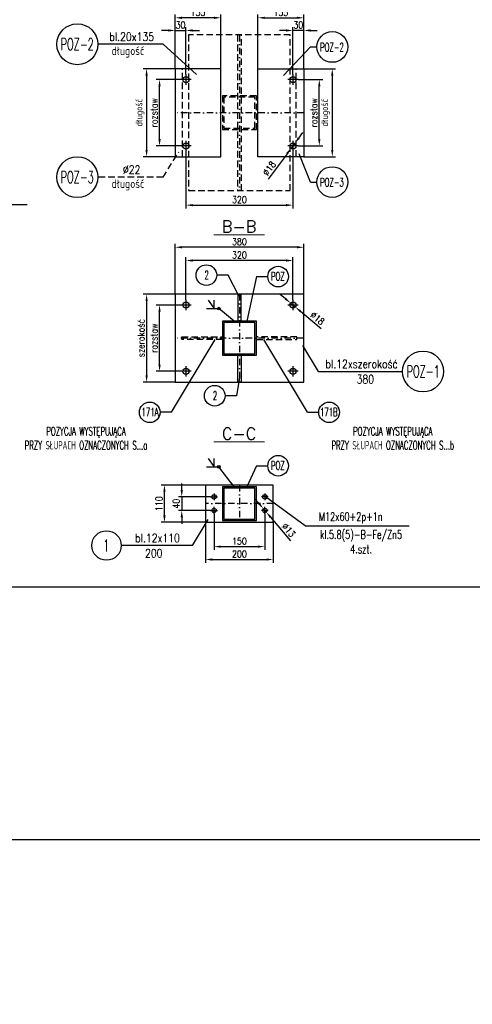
# Model space of a CAD drawing. Header units: millimetres. Extents: x -34919 to 306996, y -293018 to -145733.
# Tile 194 of 256: x 79656 to 80993, y -188508 to -185597. Entities that reach past the tile are written whole.
import ezdxf
from ezdxf.enums import TextEntityAlignment as Align

# ---------------------------------------------------------------- set-up
doc = ezdxf.new("R2010")
doc.units = ezdxf.units.MM
doc.header["$LTSCALE"] = 3
doc.linetypes.add('DASHDOT', pattern=[25.4, 12.7, -6.35, 0, -6.35])
doc.linetypes.add('HIDDEN', pattern=[9.525, 6.35, -3.175])
for name, color, linetype in [('0_18', 4, 'Continuous'), ('K-wypełnienia', 8, 'Continuous'), ('oznaczenia', 4, 'Continuous'), ('Prz', 5, 'Continuous'), ('slupki', 7, 'Continuous'), ('stezenia', 4, 'Continuous'), ('TROJKAT', 21, 'Continuous')]:
    doc.layers.add(name, color=color, linetype=linetype)
doc.layers.add('OPISY', color=2, linetype='Continuous', lineweight=13)
doc.styles.add('NOVE3', font='romans.shx', dxfattribs={"width": 0.7})
doc.styles.add('R20', font='romans.shx', dxfattribs={"width": 0.85})
doc.styles.add('R50', font='romans.shx', dxfattribs={"width": 0.85, "height": 50})
doc.styles.add('ROMANS', font='romans.shx')
doc.styles.add('WYMIAR1', font='ROMANS.shx', dxfattribs={"width": 0.7, "oblique": 15})
doc.dimstyles.new('NORM20', dxfattribs={"dimscale": 20, "dimtxt": 2, "dimasz": 1.5, "dimexe": 1, "dimexo": 1, "dimgap": 1, "dimtad": 1, "dimdec": 0, "dimzin": 0, "dimdsep": 46, "dimtxsty": 'WYMIAR1', "dimcen": 1.5, "dimclrd": 4, "dimclre": 4, "dimclrt": 3, "dimadec": 0, "dimazin": 0, "dimtfac": 1, "dimtdec": 0, "dimtmove": 2, "dimatfit": 3, "dimfxl": 1, "dimtolj": 1, "dimtzin": 0, "dimarcsym": 0})
doc.dimstyles.new('Skala 1_10', dxfattribs={"dimscale": 10, "dimtxt": 2, "dimasz": 2, "dimexe": 1, "dimexo": 0, "dimtad": 1, "dimdec": 0, "dimdsep": 46, "dimtxsty": 'R20', "dimcen": 0, "dimclrd": 4, "dimclre": 4, "dimclrt": 3, "dimadec": 0, "dimazin": 0, "dimtfac": 1, "dimtdec": 0, "dimtix": 1, "dimtmove": 0, "dimatfit": 2, "dimfxl": 1, "dimtolj": 1, "dimtzin": 0, "dimarcsym": 0})

# ---------------------------------------------------------------- blocks, each defined once
blk = doc.blocks.new('*D288')
at = {"color": 4, "lineweight": -2, "transparency": 16777216}
for p, q in [((80134.8, -186987.9), (80134.8, -186967.9)), ((80220, -187007.9), (80124.8, -187007.9)), ((80134.8, -187007.9), (80134.8, -187047.9)), ((80220, -187047.9), (80124.8, -187047.9)), ((80134.8, -187067.9), (80134.8, -187087.9))]:
    blk.add_line(p, q, dxfattribs=at)
at = {"color": 4, "transparency": 16777216}
for points in [[(80131.5, -186987.9), (80138.2, -186987.9), (80134.8, -187007.9)], [(80131.5, -187067.9), (80138.2, -187067.9), (80134.8, -187047.9)]]:
    blk.add_solid(points, dxfattribs=at)
at = {"layer": 'Defpoints', "color": 0, "transparency": 16777216}
for p in [(80220, -187007.9, 0), (80134.8, -187047.9), (80220, -187047.9, 0)]:
    blk.add_point(p, dxfattribs=at)
at = {"color": 3, "transparency": 16777216, "insert": (80118.6, -187027.9), "char_height": 20, "attachment_point": 5, "rotation": 90, "style": 'R20'}
blk.add_mtext('\\A1;40', dxfattribs=at)
blk = doc.blocks.new('*D289')
at = {"color": 4, "lineweight": -2, "transparency": 16777216}
for p, q in [((80205.2, -186972.9), (80073.7, -186972.9)), ((80083.7, -187062.9), (80083.7, -186992.9)), ((80205.2, -187082.9), (80073.7, -187082.9))]:
    blk.add_line(p, q, dxfattribs=at)
at = {"color": 4, "transparency": 16777216}
for points in [[(80080.4, -186992.9), (80087, -186992.9), (80083.7, -186972.9)], [(80080.4, -187062.9), (80087, -187062.9), (80083.7, -187082.9)]]:
    blk.add_solid(points, dxfattribs=at)
at = {"layer": 'Defpoints', "color": 0, "transparency": 16777216}
for p in [(80083.7, -186972.9), (80205.2, -186972.9, 0), (80205.2, -187082.9, 0)]:
    blk.add_point(p, dxfattribs=at)
at = {"color": 3, "transparency": 16777216, "insert": (80067.5, -187027.9), "char_height": 20, "attachment_point": 5, "rotation": 90, "style": 'R20'}
blk.add_mtext('\\A1;110', dxfattribs=at)
blk = doc.blocks.new('*D290')
at = {"color": 4, "lineweight": -2, "transparency": 16777216}
for p, q in [((80205.2, -187082.9), (80205.2, -187203.1)), ((80405.2, -187082.9), (80405.2, -187203.1)), ((80225.2, -187193.1), (80385.2, -187193.1))]:
    blk.add_line(p, q, dxfattribs=at)
at = {"color": 4, "transparency": 16777216}
for points in [[(80225.2, -187189.8), (80225.2, -187196.4), (80205.2, -187193.1)], [(80385.2, -187189.8), (80385.2, -187196.4), (80405.2, -187193.1)]]:
    blk.add_solid(points, dxfattribs=at)
at = {"layer": 'Defpoints', "color": 0, "transparency": 16777216}
for p in [(80205.2, -187082.9, 0), (80405.2, -187082.9, 0), (80405.2, -187193.1)]:
    blk.add_point(p, dxfattribs=at)
at = {"color": 3, "transparency": 16777216, "insert": (80305.2, -187176.9), "char_height": 20, "attachment_point": 5, "style": 'R20'}
blk.add_mtext('\\A1;200', dxfattribs=at)
blk = doc.blocks.new('*D291')
at = {"color": 4, "lineweight": -2, "transparency": 16777216}
for p, q in [((80230.2, -187058), (80230.2, -187164.9)), ((80380.2, -187058), (80380.2, -187164.9)), ((80250.2, -187154.9), (80360.2, -187154.9))]:
    blk.add_line(p, q, dxfattribs=at)
at = {"color": 4, "transparency": 16777216}
for points in [[(80250.2, -187151.6), (80250.2, -187158.2), (80230.2, -187154.9)], [(80360.2, -187151.6), (80360.2, -187158.2), (80380.2, -187154.9)]]:
    blk.add_solid(points, dxfattribs=at)
at = {"layer": 'Defpoints', "color": 0, "transparency": 16777216}
for p in [(80230.2, -187058, 0), (80380.2, -187058, 0), (80380.2, -187154.9)]:
    blk.add_point(p, dxfattribs=at)
at = {"color": 3, "transparency": 16777216, "insert": (80305.2, -187138.7), "char_height": 20, "attachment_point": 5, "style": 'R20'}
blk.add_mtext('\\A1;150', dxfattribs=at)
blk = doc.blocks.new('*D292')
at = {"layer": 'Defpoints', "color": 0, "transparency": 16777216}
for p in [(80147.2, -186309), (80147.2, -186425.3, 0), (80463.2, -186425.3, 0)]:
    blk.add_point(p, dxfattribs=at)
at = {"layer": 'stezenia', "color": 4, "lineweight": -2, "transparency": 16777216}
for p, q in [((80147.2, -186425.3), (80147.2, -186299)), ((80443.2, -186309), (80167.2, -186309)), ((80463.2, -186425.3), (80463.2, -186299))]:
    blk.add_line(p, q, dxfattribs=at)
at = {"layer": 'stezenia', "color": 4, "transparency": 16777216}
for points in [[(80167.2, -186305.7), (80167.2, -186312.4), (80147.2, -186309)], [(80443.2, -186305.7), (80443.2, -186312.4), (80463.2, -186309)]]:
    blk.add_solid(points, dxfattribs=at)
at = {"layer": 'stezenia', "color": 3, "transparency": 16777216, "insert": (80305.2, -186292.8), "char_height": 20, "attachment_point": 5, "style": 'R20'}
blk.add_mtext('\\A1;320', dxfattribs=at)
blk = doc.blocks.new('*D293')
at = {"layer": 'Defpoints', "color": 0, "transparency": 16777216}
for p in [(80115.2, -186269.8), (80115.2, -186408.6, 0), (80495.2, -186408.6, 0)]:
    blk.add_point(p, dxfattribs=at)
at = {"layer": 'stezenia', "color": 4, "lineweight": -2, "transparency": 16777216}
for p, q in [((80115.2, -186408.6), (80115.2, -186259.8)), ((80475.2, -186269.8), (80135.2, -186269.8)), ((80495.2, -186408.6), (80495.2, -186259.8))]:
    blk.add_line(p, q, dxfattribs=at)
at = {"layer": 'stezenia', "color": 4, "transparency": 16777216}
for points in [[(80135.2, -186266.5), (80135.2, -186273.1), (80115.2, -186269.8)], [(80475.2, -186266.5), (80475.2, -186273.1), (80495.2, -186269.8)]]:
    blk.add_solid(points, dxfattribs=at)
at = {"layer": 'stezenia', "color": 3, "transparency": 16777216, "insert": (80305.2, -186253.5), "char_height": 20, "attachment_point": 5, "style": 'R20'}
blk.add_mtext('\\A1;380', dxfattribs=at)
blk = doc.blocks.new('*D294')
at = {"layer": 'Defpoints', "color": 0, "transparency": 16777216}
for p in [(80069.2, -186440.6), (80131.9, -186440.6, 0), (80131.9, -186636.6, 0)]:
    blk.add_point(p, dxfattribs=at)
at = {"layer": 'stezenia', "color": 4, "lineweight": -2, "transparency": 16777216}
for p, q in [((80131.9, -186440.6), (80059.2, -186440.6)), ((80069.2, -186616.6), (80069.2, -186460.6)), ((80131.9, -186636.6), (80059.2, -186636.6))]:
    blk.add_line(p, q, dxfattribs=at)
at = {"layer": 'stezenia', "color": 4, "transparency": 16777216}
for points in [[(80065.9, -186460.6), (80072.6, -186460.6), (80069.2, -186440.6)], [(80065.9, -186616.6), (80072.6, -186616.6), (80069.2, -186636.6)]]:
    blk.add_solid(points, dxfattribs=at)
at = {"layer": 'stezenia', "color": 3, "transparency": 16777216, "insert": (80053, -186538.6), "char_height": 20, "attachment_point": 5, "rotation": 90, "style": 'R20'}
blk.add_mtext('\\A1;rozstaw', dxfattribs=at)
blk = doc.blocks.new('*D295')
at = {"layer": 'Defpoints', "color": 0, "transparency": 16777216}
for p in [(80115.2, -186408.6, 0), (80031, -186668.6), (80115.2, -186668.6, 0)]:
    blk.add_point(p, dxfattribs=at)
at = {"layer": 'stezenia', "color": 4, "lineweight": -2, "transparency": 16777216}
for p, q in [((80115.2, -186408.6), (80021, -186408.6)), ((80031, -186428.6), (80031, -186648.6)), ((80115.2, -186668.6), (80021, -186668.6))]:
    blk.add_line(p, q, dxfattribs=at)
at = {"layer": 'stezenia', "color": 4, "transparency": 16777216}
for points in [[(80027.7, -186428.6), (80034.3, -186428.6), (80031, -186408.6)], [(80027.7, -186648.6), (80034.3, -186648.6), (80031, -186668.6)]]:
    blk.add_solid(points, dxfattribs=at)
at = {"layer": 'stezenia', "color": 3, "transparency": 16777216, "insert": (80014.7, -186538.6), "char_height": 20, "attachment_point": 5, "rotation": 90, "style": 'R20'}
blk.add_mtext('\\A1;szerokość', dxfattribs=at)
blk = doc.blocks.new('*D296')
at = {"layer": 'Defpoints', "color": 0, "transparency": 16777216}
for p in [(80456.3, -186434.8, 0), (80470.1, -186446.3, 0)]:
    blk.add_point(p, dxfattribs=at)
at = {"layer": 'stezenia', "color": 4, "lineweight": -2, "transparency": 16777216}
for p, q in [((80440.9, -186422), (80425.5, -186409.2)), ((80456.3, -186434.8), (80470.1, -186446.3)), ((80485.5, -186459.1), (80546.6, -186509.9))]:
    blk.add_line(p, q, dxfattribs=at)
at = {"layer": 'stezenia', "color": 4, "transparency": 16777216}
for points in [[(80443, -186419.5), (80438.8, -186424.6), (80456.3, -186434.8)], [(80487.6, -186456.5), (80483.4, -186461.7), (80470.1, -186446.3)]]:
    blk.add_solid(points, dxfattribs=at)
at = {"layer": 'stezenia', "color": 3, "transparency": 16777216, "insert": (80535.7, -186479.7), "char_height": 20, "attachment_point": 5, "rotation": 320.2416, "style": 'R20'}
blk.add_mtext('\\A1;∅18', dxfattribs=at)
blk = doc.blocks.new('*D298')
at = {"layer": 'Defpoints', "color": 0, "transparency": 16777216}
for p in [(80069.2, -185774.1), (80131.9, -185774.1, 0), (80131.9, -185970.1, 0)]:
    blk.add_point(p, dxfattribs=at)
at = {"layer": 'stezenia', "color": 4, "lineweight": -2, "transparency": 16777216}
for p, q in [((80131.9, -185774.1), (80059.2, -185774.1)), ((80069.2, -185950.1), (80069.2, -185794.1)), ((80131.9, -185970.1), (80059.2, -185970.1))]:
    blk.add_line(p, q, dxfattribs=at)
at = {"layer": 'stezenia', "color": 4, "transparency": 16777216}
for points in [[(80065.9, -185794.1), (80072.6, -185794.1), (80069.2, -185774.1)], [(80065.9, -185950.1), (80072.6, -185950.1), (80069.2, -185970.1)]]:
    blk.add_solid(points, dxfattribs=at)
at = {"layer": 'stezenia', "color": 3, "transparency": 16777216, "insert": (80053, -185872.1), "char_height": 20, "attachment_point": 5, "rotation": 90, "style": 'R20'}
blk.add_mtext('\\A1;rozstaw', dxfattribs=at)
blk = doc.blocks.new('*D299')
at = {"layer": 'Defpoints', "color": 0, "transparency": 16777216}
for p in [(80115.2, -185742.1, 0), (80031, -186002.1), (80115.2, -186002.1, 0)]:
    blk.add_point(p, dxfattribs=at)
at = {"layer": 'stezenia', "color": 4, "lineweight": -2, "transparency": 16777216}
for p, q in [((80115.2, -185742.1), (80021, -185742.1)), ((80031, -185762.1), (80031, -185982.1)), ((80115.2, -186002.1), (80021, -186002.1))]:
    blk.add_line(p, q, dxfattribs=at)
at = {"layer": 'stezenia', "color": 4, "transparency": 16777216}
for points in [[(80027.7, -185762.1), (80034.3, -185762.1), (80031, -185742.1)], [(80027.7, -185982.1), (80034.3, -185982.1), (80031, -186002.1)]]:
    blk.add_solid(points, dxfattribs=at)
at = {"layer": 'stezenia', "color": 3, "transparency": 16777216, "insert": (80011.4, -185872.1), "char_height": 20, "attachment_point": 5, "rotation": 90, "style": 'R20'}
blk.add_mtext('\\A1;długość', dxfattribs=at)
blk = doc.blocks.new('*D300')
at = {"layer": 'Defpoints', "color": 0, "transparency": 16777216}
for p in [(80147.2, -185985.3, 0), (80463.2, -185985.3, 0), (80463.2, -186145.3)]:
    blk.add_point(p, dxfattribs=at)
at = {"layer": 'stezenia', "color": 4, "lineweight": -2, "transparency": 16777216}
for p, q in [((80147.2, -185985.3), (80147.2, -186155.3)), ((80463.2, -185985.3), (80463.2, -186155.3)), ((80167.2, -186145.3), (80443.2, -186145.3))]:
    blk.add_line(p, q, dxfattribs=at)
at = {"layer": 'stezenia', "color": 4, "transparency": 16777216}
for points in [[(80167.2, -186142), (80167.2, -186148.6), (80147.2, -186145.3)], [(80443.2, -186142), (80443.2, -186148.6), (80463.2, -186145.3)]]:
    blk.add_solid(points, dxfattribs=at)
at = {"layer": 'stezenia', "color": 3, "transparency": 16777216, "insert": (80305.2, -186129.1), "char_height": 20, "attachment_point": 5, "style": 'R20'}
blk.add_mtext('\\A1;320', dxfattribs=at)
blk = doc.blocks.new('*D301')
at = {"layer": 'Defpoints', "color": 0, "transparency": 16777216}
for p in [(80115.2, -185591.4), (80115.2, -185742.1), (80250.4, -185742.1)]:
    blk.add_point(p, dxfattribs=at)
at = {"layer": 'stezenia', "color": 4, "lineweight": -2, "transparency": 16777216}
for p, q in [((80115.2, -185742.1), (80115.2, -185581.4)), ((80250.4, -185742.1), (80250.4, -185581.4)), ((80230.4, -185591.4), (80135.2, -185591.4))]:
    blk.add_line(p, q, dxfattribs=at)
at = {"layer": 'stezenia', "color": 4, "transparency": 16777216}
for points in [[(80135.2, -185588.1), (80135.2, -185594.7), (80115.2, -185591.4)], [(80230.4, -185588.1), (80230.4, -185594.7), (80250.4, -185591.4)]]:
    blk.add_solid(points, dxfattribs=at)
at = {"layer": 'stezenia', "color": 3, "transparency": 16777216, "insert": (80182.8, -185575.1), "char_height": 20, "attachment_point": 5, "style": 'R20'}
blk.add_mtext('\\A1;135', dxfattribs=at)
blk = doc.blocks.new('*D302')
at = {"layer": 'Defpoints', "color": 0, "transparency": 16777216}
for p in [(80147.2, -185628.9), (80115.2, -185742.1), (80147.2, -185758.8, 0)]:
    blk.add_point(p, dxfattribs=at)
at = {"layer": 'stezenia', "color": 4, "lineweight": -2, "transparency": 16777216}
for p, q in [((80095.2, -185628.9), (80075.2, -185628.9)), ((80115.2, -185742.1), (80115.2, -185618.9)), ((80115.2, -185628.9), (80147.2, -185628.9)), ((80147.2, -185758.8), (80147.2, -185618.9)), ((80167.2, -185628.9), (80187.2, -185628.9))]:
    blk.add_line(p, q, dxfattribs=at)
at = {"layer": 'stezenia', "color": 4, "transparency": 16777216}
for points in [[(80095.2, -185625.5), (80095.2, -185632.2), (80115.2, -185628.9)], [(80167.2, -185625.5), (80167.2, -185632.2), (80147.2, -185628.9)]]:
    blk.add_solid(points, dxfattribs=at)
at = {"layer": 'stezenia', "color": 3, "transparency": 16777216, "insert": (80131.2, -185612.6), "char_height": 20, "attachment_point": 5, "style": 'R20'}
blk.add_mtext('\\A1;30', dxfattribs=at)
blk = doc.blocks.new('*D303')
at = {"layer": 'Defpoints', "color": 0, "transparency": 16777216}
for p in [(80478.5, -185774.1, 0), (80541.2, -185774.1), (80478.5, -185970.1, 0)]:
    blk.add_point(p, dxfattribs=at)
at = {"layer": 'stezenia', "color": 4, "lineweight": -2, "transparency": 16777216}
for p, q in [((80478.5, -185774.1), (80551.2, -185774.1)), ((80541.2, -185950.1), (80541.2, -185794.1)), ((80478.5, -185970.1), (80551.2, -185970.1))]:
    blk.add_line(p, q, dxfattribs=at)
at = {"layer": 'stezenia', "color": 4, "transparency": 16777216}
for points in [[(80537.8, -185794.1), (80544.5, -185794.1), (80541.2, -185774.1)], [(80537.8, -185950.1), (80544.5, -185950.1), (80541.2, -185970.1)]]:
    blk.add_solid(points, dxfattribs=at)
at = {"layer": 'stezenia', "color": 3, "transparency": 16777216, "insert": (80524.9, -185872.1), "char_height": 20, "attachment_point": 5, "rotation": 90, "style": 'R20'}
blk.add_mtext('\\A1;rozstaw', dxfattribs=at)
blk = doc.blocks.new('*D304')
at = {"layer": 'Defpoints', "color": 0, "transparency": 16777216}
for p in [(80495.2, -185591.4), (80360, -185742.1), (80495.2, -185742.1)]:
    blk.add_point(p, dxfattribs=at)
at = {"layer": 'stezenia', "color": 4, "lineweight": -2, "transparency": 16777216}
for p, q in [((80360, -185742.1), (80360, -185581.4)), ((80495.2, -185742.1), (80495.2, -185581.4)), ((80380, -185591.4), (80475.2, -185591.4))]:
    blk.add_line(p, q, dxfattribs=at)
at = {"layer": 'stezenia', "color": 4, "transparency": 16777216}
for points in [[(80380, -185588.1), (80380, -185594.7), (80360, -185591.4)], [(80475.2, -185588.1), (80475.2, -185594.7), (80495.2, -185591.4)]]:
    blk.add_solid(points, dxfattribs=at)
at = {"layer": 'stezenia', "color": 3, "transparency": 16777216, "insert": (80427.6, -185575.1), "char_height": 20, "attachment_point": 5, "style": 'R20'}
blk.add_mtext('\\A1;135', dxfattribs=at)
blk = doc.blocks.new('*D305')
at = {"layer": 'Defpoints', "color": 0, "transparency": 16777216}
for p in [(80463.2, -185628.9), (80463.2, -185758.8, 0), (80495.2, -185742.1)]:
    blk.add_point(p, dxfattribs=at)
at = {"layer": 'stezenia', "color": 4, "lineweight": -2, "transparency": 16777216}
for p, q in [((80443.2, -185628.9), (80423.2, -185628.9)), ((80463.2, -185758.8), (80463.2, -185618.9)), ((80495.2, -185628.9), (80463.2, -185628.9)), ((80495.2, -185742.1), (80495.2, -185618.9)), ((80515.2, -185628.9), (80535.2, -185628.9))]:
    blk.add_line(p, q, dxfattribs=at)
at = {"layer": 'stezenia', "color": 4, "transparency": 16777216}
for points in [[(80443.2, -185625.5), (80443.2, -185632.2), (80463.2, -185628.9)], [(80515.2, -185625.5), (80515.2, -185632.2), (80495.2, -185628.9)]]:
    blk.add_solid(points, dxfattribs=at)
at = {"layer": 'stezenia', "color": 3, "transparency": 16777216, "insert": (80479.2, -185612.6), "char_height": 20, "attachment_point": 5, "style": 'R20'}
blk.add_mtext('\\A1;30', dxfattribs=at)
blk = doc.blocks.new('*D306')
at = {"layer": 'Defpoints', "color": 0, "transparency": 16777216}
for p in [(80468.6, -185962.8, 0), (80457.8, -185977.3, 0)]:
    blk.add_point(p, dxfattribs=at)
at = {"layer": 'stezenia', "color": 4, "lineweight": -2, "transparency": 16777216}
for p, q in [((80480.5, -185946.8), (80492.5, -185930.8)), ((80468.6, -185962.8), (80457.8, -185977.3)), ((80445.9, -185993.3), (80389.8, -186068.7))]:
    blk.add_line(p, q, dxfattribs=at)
at = {"layer": 'stezenia', "color": 4, "transparency": 16777216}
for points in [[(80477.8, -185944.8), (80483.2, -185948.8), (80468.6, -185962.8)], [(80443.2, -185991.3), (80448.5, -185995.3), (80457.8, -185977.3)]]:
    blk.add_solid(points, dxfattribs=at)
at = {"layer": 'stezenia', "color": 3, "transparency": 16777216, "insert": (80393.3, -186036.7), "char_height": 20, "attachment_point": 5, "rotation": 53.3326, "style": 'R20'}
blk.add_mtext('\\A1;∅18', dxfattribs=at)
blk = doc.blocks.new('*D307')
at = {"layer": 'Defpoints', "color": 0, "transparency": 16777216}
for p in [(80495.2, -185742.1, 0), (80495.2, -186002.1, 0), (80579.4, -186002.1)]:
    blk.add_point(p, dxfattribs=at)
at = {"layer": 'stezenia', "color": 4, "lineweight": -2, "transparency": 16777216}
for p, q in [((80495.2, -185742.1), (80589.4, -185742.1)), ((80579.4, -185762.1), (80579.4, -185982.1)), ((80495.2, -186002.1), (80589.4, -186002.1))]:
    blk.add_line(p, q, dxfattribs=at)
at = {"layer": 'stezenia', "color": 4, "transparency": 16777216}
for points in [[(80576.1, -185762.1), (80582.7, -185762.1), (80579.4, -185742.1)], [(80576.1, -185982.1), (80582.7, -185982.1), (80579.4, -186002.1)]]:
    blk.add_solid(points, dxfattribs=at)
at = {"layer": 'stezenia', "color": 3, "transparency": 16777216, "insert": (80559.8, -185872.1), "char_height": 20, "attachment_point": 5, "rotation": 90, "style": 'R20'}
blk.add_mtext('\\A1;długość', dxfattribs=at)
blk = doc.blocks.new('*D368')
at = {"layer": 'Defpoints', "color": 0, "transparency": 16777216}
for p in [(80376, -187042.9), (80384.4, -187052.8)]:
    blk.add_point(p, dxfattribs=at)
at = {"layer": 'stezenia', "color": 4, "lineweight": -2, "transparency": 16777216}
for p, q in [((80363.1, -187027.6), (80350.2, -187012.4)), ((80376, -187042.9), (80384.4, -187052.8)), ((80397.3, -187068.1), (80456, -187137.5))]:
    blk.add_line(p, q, dxfattribs=at)
at = {"layer": 'stezenia', "color": 4, "transparency": 16777216}
for points in [[(80365.6, -187025.5), (80360.5, -187029.8), (80376, -187042.9)], [(80399.9, -187065.9), (80394.8, -187070.2), (80384.4, -187052.8)]]:
    blk.add_solid(points, dxfattribs=at)
at = {"layer": 'stezenia', "color": 3, "transparency": 16777216, "insert": (80450.5, -187105.9), "char_height": 20, "attachment_point": 5, "rotation": 310.231, "style": 'R20'}
blk.add_mtext('\\A1;∅13', dxfattribs=at)

msp = doc.modelspace()

# ---------------------------------------------------------------- hatches: boundary and pattern name
h = msp.add_hatch(color=7)
h.dxf.hatch_style = 1
h.paths.add_polyline_path([(80355.19, -186588.564), (80355.19, -186538.564), (80351.19, -186538.564), (80351.19, -186584.564), (80259.19, -186584.564), (80259.19, -186538.564), (80255.19, -186538.564), (80255.19, -186588.564)])
h.paths.add_polyline_path([(80355.19, -186538.564), (80355.19, -186488.564), (80255.19, -186488.564), (80255.19, -186538.564), (80259.19, -186538.564), (80259.19, -186492.564), (80351.19, -186492.564), (80351.19, -186538.564)])
h = msp.add_hatch(color=7)
h.dxf.hatch_style = 1
h.paths.add_polyline_path([(80355.19, -187077.856), (80355.19, -187027.856), (80351.19, -187027.856), (80351.19, -187073.856), (80259.19, -187073.856), (80259.19, -187027.856), (80255.19, -187027.856), (80255.19, -187077.856)])
h.paths.add_polyline_path([(80355.19, -187027.856), (80355.19, -186977.856), (80255.19, -186977.856), (80255.19, -187027.856), (80259.19, -187027.856), (80259.19, -186981.856), (80351.19, -186981.856), (80351.19, -187027.856)])

# ---------------------------------------------------------------- linework, layer by layer
at = {"color": 4}
for p, q in [((80079.583, -185669.653), (79886.884, -185669.653)), ((80079.583, -185669.653), (80178.524, -185759.233)), ((80515.19, -185677.566), (80435.076, -185761.504, 0)), ((80515.19, -185677.566), (80533.949, -185677.566)), ((80515.19, -186077.117), (80481.608, -185993.665, 0)), ((80515.19, -186077.117), (80533.949, -186077.117)), ((80271.758, -186352.246), (80237.998, -186352.246)), ((80355.307, -186356.55), (80327.317, -186488.564, 0)), ((80355.307, -186356.55), (80389.066, -186356.55)), ((80104.538, -186757.856, 0), (80233.535, -186542.564, 0)), ((80505.842, -186757.856, 0), (80376.845, -186542.564, 0)), ((80538.374, -186637.122), (80492.205, -186560.348)), ((80538.374, -186637.122), (80787.082, -186637.122)), ((80296.408, -186708.907), (80262.648, -186708.907)), ((80104.538, -186757.856, 0), (80070.778, -186757.856, 0)), ((80505.842, -186757.856, 0), (80539.601, -186757.856, 0)), ((80355.307, -186915.703), (80327.317, -186977.856, 0)), ((80355.307, -186915.703), (80389.066, -186915.703)), ((80166.292, -187151.736), (80212.46, -187074.962)), ((80166.292, -187151.736), (79955.997, -187151.736))]:
    msp.add_line(p, q, dxfattribs=at)
at = {"color": 7}
for p, q in [((80147.19, -185758.769, 0), (80147.19, -185789.345, 0)), ((80463.19, -185758.769, 0), (80463.19, -185789.345, 0)), ((80162.478, -185774.057, 0), (80131.901, -185774.057, 0)), ((80478.478, -185774.057, 0), (80447.901, -185774.057, 0)), ((80147.19, -185954.769, 0), (80147.19, -185985.345, 0)), ((80463.19, -185954.769, 0), (80463.19, -185985.345, 0)), ((80162.478, -185970.057, 0), (80131.901, -185970.057, 0)), ((80478.478, -185970.057, 0), (80447.901, -185970.057, 0)), ((80147.19, -186425.276, 0), (80147.19, -186455.852, 0)), ((80463.19, -186425.276, 0), (80463.19, -186455.852, 0)), ((80162.478, -186440.564, 0), (80131.901, -186440.564, 0)), ((80478.478, -186440.564, 0), (80447.901, -186440.564, 0)), ((80147.19, -186621.276, 0), (80147.19, -186651.852, 0)), ((80463.19, -186621.276, 0), (80463.19, -186651.852, 0)), ((80162.478, -186636.564, 0), (80131.901, -186636.564, 0)), ((80478.478, -186636.564, 0), (80447.901, -186636.564, 0)), ((80219.998, -187007.856), (80240.382, -187007.856)), ((80230.19, -186997.664), (80230.19, -187018.048)), ((80390.382, -187007.856), (80369.998, -187007.856)), ((80380.19, -186997.664), (80380.19, -187018.048)), ((80230.19, -187058.048), (80230.19, -187037.664)), ((80380.19, -187058.048), (80380.19, -187037.664)), ((80219.998, -187047.856), (80240.382, -187047.856)), ((80390.382, -187047.856), (80369.998, -187047.856))]:
    msp.add_line(p, q, dxfattribs=at)
at = {"color": 3}
for p, q in [((80230.887, -186450.345, 0), (80214.252, -186426.023, 0)), ((80230.887, -186451.259, 0), (80230.887, -186426.023, 0)), ((80230.887, -186918.375, 0), (80214.252, -186894.052, 0)), ((80230.887, -186919.289, 0), (80230.887, -186894.052, 0))]:
    msp.add_line(p, q, dxfattribs=at)
at = {"color": 6}
for points in [[(80115.19, -186002.094), (80250.417, -186002.094), (80250.417, -185742.094), (80115.19, -185742.094)], [(80495.19, -186002.094), (80359.963, -186002.094), (80359.963, -185742.094), (80495.19, -185742.094)], [(80310.19, -186408.527), (80300.19, -186408.527), (80300.19, -186488.564), (80310.19, -186488.564)], [(80310.19, -186668.602), (80300.19, -186668.602), (80300.19, -186588.564), (80310.19, -186588.564)], [(80205.19, -186972.856), (80205.19, -187082.856), (80405.19, -187082.856), (80405.19, -186972.856)]]:
    msp.add_lwpolyline(points, close=True, dxfattribs=at)
at = {"color": 6, "elevation": 0}
msp.add_lwpolyline([(80115.19, -186668.564), (80495.19, -186668.564), (80495.19, -186408.564), (80115.19, -186408.564)], close=True, dxfattribs=at)
at = {"color": 4}
for centre, radius in [((80579.445, -185677.566), 45.496), ((80579.445, -186077.117), 45.496), ((80207.502, -186352.246), 30.496), ((80419.562, -186356.55), 30.496), ((80232.152, -186708.907), 30.496), ((80040.282, -186757.856, 0), 30.496), ((80570.098, -186757.856, 0), 30.496), ((80419.562, -186915.703), 30.496)]:
    msp.add_circle(centre, radius, dxfattribs=at)
at = {"color": 6}
for centre, radius in [((80147.19, -185774.057, 0), 9), ((80463.19, -185774.057, 0), 9), ((80147.19, -185970.057, 0), 9), ((80463.19, -185970.057, 0), 9), ((80147.19, -186440.564, 0), 9), ((80463.19, -186440.564, 0), 9), ((80147.19, -186636.564, 0), 9), ((80463.19, -186636.564, 0), 9), ((80230.19, -187007.856), 6.5), ((80380.19, -187007.856), 6.5), ((80230.19, -187047.856), 6.5), ((80380.19, -187047.856), 6.5)]:
    msp.add_circle(centre, radius, dxfattribs=at)
at = {"color": 3}
for centre in [(80244.158, -186451.259, 0), (80244.158, -186919.289, 0)]:
    msp.add_circle(centre, 3.942, dxfattribs=at)
at = {"layer": '0_18'}
for p, q in [((80304.711, -186415.793), (80271.758, -186352.246)), ((80305.19, -186654.963), (80296.408, -186708.907))]:
    msp.add_line(p, q, dxfattribs=at)
at = {"layer": 'K-wypełnienia', "color": 1, "linetype": 'Continuous'}
for centre, radius in [((79826.364, -185669.653), 60.52), ((79826.364, -186062.6), 60.52), ((80847.602, -186637.122), 60.52), ((79912.431, -187151.736), 43.566)]:
    msp.add_circle(centre, radius, dxfattribs=at)
at = {"layer": 'oznaczenia'}
for p, q in [((80208.29, -186451.259, 0), (80244.158, -186451.259, 0)), ((80208.29, -186919.289, 0), (80244.158, -186919.289, 0))]:
    msp.add_line(p, q, dxfattribs=at)
at = {"layer": 'Prz'}
msp.add_lwpolyline([(78227.584, -184374.722), (82327.584, -184374.722), (82327.584, -187274.722), (78227.584, -187274.722)], close=True, dxfattribs=at)
at = {"layer": 'slupki', "color": 4, "linetype": 'DASHDOT', "ltscale": 0.5}
for p, q in [((80305.19, -185642.094), (80305.19, -186102.094)), ((80495.19, -185872.057), (80115.19, -185872.057)), ((80305.19, -186408.564), (80305.19, -186668.564)), ((80495.19, -186538.564), (80115.19, -186538.564)), ((80305.19, -186972.856), (80305.19, -187082.856)), ((80405.19, -187027.856), (80205.19, -187027.856))]:
    msp.add_line(p, q, dxfattribs=at)
at = {"layer": 'slupki', "linetype": 'HIDDEN'}
for q in [(80126.51, -185987.337), (79886.884, -186062.6)]:
    msp.add_line((80079.583, -186062.6), q, dxfattribs=at)
for points in [[(80155.19, -186102.094), (80455.19, -186102.094), (80455.19, -185642.094), (80155.19, -185642.094)], [(80299.19, -186102.094), (80311.19, -186102.094), (80311.19, -185642.094), (80299.19, -185642.094)], [(80137.19, -185742.094), (80115.19, -185742.094), (80115.19, -186002.094), (80137.19, -186002.094)], [(80473.19, -185742.094), (80495.19, -185742.094), (80495.19, -186002.094), (80473.19, -186002.094)]]:
    msp.add_lwpolyline(points, close=True, dxfattribs=at)
at = {"layer": 'slupki', "linetype": 'HIDDEN', "elevation": 0}
for points in [[(80255.19, -185922.094), (80355.19, -185922.094), (80355.19, -185822.094), (80255.19, -185822.094)], [(80259.19, -185918.094), (80351.19, -185918.094), (80351.19, -185826.094), (80259.19, -185826.094)]]:
    msp.add_lwpolyline(points, close=True, dxfattribs=at)
at = {"layer": 'slupki', "color": 3, "elevation": 0}
for points in [[(80255.19, -186588.564), (80355.19, -186588.564), (80355.19, -186488.564), (80255.19, -186488.564)], [(80259.19, -186584.564), (80351.19, -186584.564), (80351.19, -186492.564), (80259.19, -186492.564)], [(80255.19, -187077.856), (80355.19, -187077.856), (80355.19, -186977.856), (80255.19, -186977.856)], [(80259.19, -187073.856), (80351.19, -187073.856), (80351.19, -186981.856), (80259.19, -186981.856)]]:
    msp.add_lwpolyline(points, close=True, dxfattribs=at)
at = {"layer": 'slupki', "color": 4, "linetype": 'HIDDEN', "elevation": 0}
for points in [[(80255.19, -186542.564), (80135.19, -186542.564), (80135.19, -186534.564), (80255.19, -186534.564)], [(80355.19, -186542.564), (80475.19, -186542.564), (80475.19, -186534.564), (80355.19, -186534.564)]]:
    msp.add_lwpolyline(points, close=True, dxfattribs=at)
at = {"layer": 'stezenia', "color": 9}
msp.add_lwpolyline([(67732.721, -179767.19), (91189.771, -179767.19), (91189.771, -188022.028), (67732.721, -188022.028)], close=True, dxfattribs=at)
at = {"layer": 'TROJKAT', "color": 4, "linetype": 'Continuous'}
for p, q in [((79371.342, -186143.25), (79678.39, -186143.25)), ((80499.458, -187093.042), (80382.021, -187007.856)), ((80499.458, -187093.042), (80806.505, -187093.042))]:
    msp.add_line(p, q, dxfattribs=at)

# ---------------------------------------------------------------- texts
at = {"color": 4, "style": 'R50', "width": 0.6}
for s, p in [('POZ-2', (80578.502, -185678.268)), ('POZ-3', (80578.502, -186077.819)), ('2', (80208.446, -186351.544)), ('POZ', (80418.619, -186355.848)), ('2', (80233.096, -186708.205)), ('171A', (80041.226, -186757.154, 0)), ('171B', (80569.154, -186757.154, 0)), ('POZYCJA WYSTĘPUJĄCA', (79852.103, -186816.787, 0)), ('POZYCJA WYSTĘPUJĄCA', (80758.276, -186816.787, 0)), ('PRZY SŁUPACH OZNACZONYCH S...a', (79852.103, -186855.128, 0)), ('PRZY SŁUPACH OZNACZONYCH S...b', (80758.276, -186855.128, 0)), ('POZ', (80418.619, -186915.001))]:
    msp.add_text(s, height=25, dxfattribs=at).set_placement(p, align=Align.MIDDLE)
at = {"color": 20, "insert": (33837.901, -182331.101), "char_height": 300, "width": 16331.01415, "attachment_point": 1, "style": 'NOVE3'}
msp.add_mtext('{\\C1;Wytyczne montażowe\\P\\H0.83333x;\\C3;Podczas montażu należy bezwzględnie przestrzegać dopuszczalnych tolerancji z uwagi na ścisłe dopasowanie elementów amortyzujących ugięcia dźwigarów przekrycia auli.\\P\\H1.2x;\\C1;\\PZabezpieczenia antykorozyjne.\\C256;\\P\\H0.83333x;\\C3;Wszystkie elementy stalowe konstrukcji należy poddać ocynkowaniu ogniowemu.\\PKonstrukcje przeznaczone do cynkowania ogniowego powinny odpowiadać następującym warunkom:\\P\\pl900;^I1. Spoiny powinny być wykonane metodą półautomatyczną w osłonie gazów ochronnych. Nie zaleca się spawania elektrodą otuloną, ze względu na złą jakość powłoki cynkowej na spoinach.\\P^I2. Powierzchnia konstrukcji powinna być wolna od: zawalcowań, zgorzelin, odprysków po spawaniu, ostrych krawędzi, zanieczyszczeń farbami, olejami, emulsjami oraz innymi materiałami stosowanymi przy trasowaniu, znakowaniu, spawaniu, wierceniu itp. W przypadku spawania elektrodą należy dokładnie usunąć otulinę spawalniczą w celu zminimalizowania wad powłoki. Po ocynkowaniu uwydatnią się wady jakości powierzchni stali np. zawalcowania, rysy traserskie, zeszlifowania, pory, odpryski spawalnicze, wadliwe spoiny.\\P^I3. Elementy konstrukcyjne powinny posiadać odpowiednie otwory technologiczne do odpowietrzenia, swobodnego przepływu cynku zewnątrz i wewnątrz elementu oraz do podwieszenia (mogą być przyspawane uchwyty z blachy z otworami).\\P^I4. W przypadku powierzchni spawanych na zakładkę, spoina powinna być szczelna ze wszystkich stron (spawana na około), a nakładki szczelnie przylegać do konstrukcji. Przekroje skrzynkowe oraz powierzchnie nakładające się mogą powodować uszkodzenie konstrukcji - pękanie spoin.\\P^I5. Każdy element konstrukcyjny powinien składać się z jednego gatunku stali.\\P^I6. Konstrukcje nie powinny posiadać małych szczelin lub wnęk. Spoiny powinny być szczelne i zamknięte wokół elementu, ponieważ w przeciwnym przypadku mogą po cynkowaniu wylewać się z nich resztki topnika i kwasu pogarszając jakość powłoki (tzw. "krwawe wycieki").\\P^I7. Naddatek wymiarowy dla otworów pod śruby powinien wynosić 1 - 2 mm.\\PTermiczne oddziaływanie kąpieli cynkowej uwalnia w elementach naprężenia wewnętrzne, co może powodować odkształcenia. Szczególnie uwidacznia się to w elementach spawanych. Dotyczy to także dwuteowników spawanych, których odkształcenia po cynkowaniu mogą przekroczyć dopuszczalne normy, oraz nie usztywnionych arkuszy blach i otwartych kształtowników giętych.\\P\\C256;\\P\\pl0;\\H1.2x;\\C1;Malowanie konstrukcji.\\P\\H0.83333x;\\C3;Wszystkie elementy stalowe konstrukcji należy pomalować proszkowo na kolor RAL 9011}', dxfattribs=at)
at = {"layer": 'OPISY', "style": 'R50', "width": 0.8}
for s, p in [('bl.20x135', (79986.903, -185647.439)), ('długość', (79975.869, -185692.462)), ('%%C22', (79986.903, -186040.387)), ('długość', (79975.869, -186085.409)), ('bl.12xszerokość', (80666.06, -186614.909)), ('380', (80677.094, -186659.931)), ('bl.12x110', (80063.19, -187129.522)), ('200', (80052.156, -187174.545))]:
    msp.add_text(s, height=25, dxfattribs=at).set_placement(p, align=Align.MIDDLE)
at = {"layer": 'OPISY', "color": 2, "style": 'R50', "width": 0.6}
for s, p in [('POZ-2', (79825.972, -185669.444)), ('POZ-3', (79825.972, -186062.391)), ('POZ-1', (80847.994, -186636.913)), ('1', (79912.038, -187151.527))]:
    msp.add_text(s, height=35, dxfattribs=at).set_placement(p, align=Align.MIDDLE)
at = {"layer": 'OPISY', "color": 1, "style": 'ROMANS'}
for s, p in [('%%U B-B ', (80304.288, -186208.419)), ('%%U C-C ', (80304.288, -186821.104))]:
    msp.add_text(s, height=35, dxfattribs=at).set_placement(p, align=Align.MIDDLE)
at = {"layer": 'OPISY', "color": 3, "style": 'ROMANS', "width": 0.7}
for s, p in [('M12x60+2p+1n', (80634.142, -187078.657)), ('kl.5.8(5)-B-Fe/Zn5', (80664.555, -187131.737)), ('4.szt.', (80664.555, -187174.806))]:
    msp.add_text(s, height=25, dxfattribs=at).set_placement(p, align=Align.CENTER)

# ---------------------------------------------------------------- dimensions: what is measured, and where the dimension line sits
at = {"color": 7}
for base, p1, p2, picture, middle in [((80083.708, -186972.856, 0), (80205.19, -187082.856), (80205.19, -186972.856), '*D289', (80067.458, -187027.856, 0)), ((80134.843, -187047.856, 0), (80219.998, -187007.856), (80219.998, -187047.856), '*D288', (80118.593, -187027.856, 0))]:
    dim = msp.add_linear_dim(base=base, p1=p1, p2=p2, angle=270, dimstyle='Skala 1_10', dxfattribs=at)
    dim.commit()
    dim.dimension.update_dxf_attribs({"geometry": picture, "text_midpoint": middle})
for base, p1, p2, picture, middle in [((80380.19, -187154.916, 0), (80230.19, -187058.048), (80380.19, -187058.048), '*D291', (80305.19, -187138.666, 0)), ((80405.19, -187193.112, 0), (80205.19, -187082.856), (80405.19, -187082.856), '*D290', (80305.19, -187176.862, 0))]:
    dim = msp.add_linear_dim(base=base, p1=p1, p2=p2, dimstyle='Skala 1_10', dxfattribs=at)
    dim.commit()
    dim.dimension.update_dxf_attribs({"geometry": picture, "text_midpoint": middle})
at = {"layer": 'stezenia', "color": 3}
for base, p1, p2, picture, middle in [((80115.19, -185591.393), (80250.417, -185742.094), (80115.19, -185742.094), '*D301', (80182.803, -185575.143)), ((80115.19, -186269.793), (80495.19, -186408.564, 0), (80115.19, -186408.564, 0), '*D293', (80305.19, -186253.543))]:
    dim = msp.add_linear_dim(base=base, p1=p1, p2=p2, dimstyle='Skala 1_10', dxfattribs=at)
    dim.commit()
    dim.dimension.update_dxf_attribs({"geometry": picture, "text_midpoint": middle})
dim = msp.add_linear_dim(base=(80495.19, -185591.393), p1=(80359.963, -185742.094), p2=(80495.19, -185742.094), angle=180, dimstyle='Skala 1_10', dxfattribs=at)
dim.commit()
dim.dimension.update_dxf_attribs({"geometry": '*D304', "text_midpoint": (80427.576, -185575.143)})
for base, p1, p2, text, picture, middle in [((80147.19, -185628.857), (80115.19, -185742.094), (80147.19, -185758.769, 0), '30', '*D302', (80131.19, -185612.607)), ((80463.19, -186145.309), (80147.19, -185985.345, 0), (80463.19, -185985.345, 0), '320', '*D300', (80305.19, -186129.059)), ((80147.19, -186309.026), (80463.19, -186425.276, 0), (80147.19, -186425.276, 0), '320', '*D292', (80305.19, -186292.776))]:
    dim = msp.add_linear_dim(base=base, p1=p1, p2=p2, text=text, dimstyle='Skala 1_10', dxfattribs=at)
    dim.commit()
    dim.dimension.update_dxf_attribs({"geometry": picture, "text_midpoint": middle})
for base, p1, p2, angle, text, picture, middle in [((80463.19, -185628.857), (80495.19, -185742.094), (80463.19, -185758.769, 0), 180, '30', '*D305', (80479.19, -185612.607)), ((80030.987, -186002.094), (80115.19, -185742.094, 0), (80115.19, -186002.094, 0), 90, 'długość', '*D299', (80011.404, -185872.094)), ((80579.393, -186002.094), (80495.19, -185742.094, 0), (80495.19, -186002.094, 0), 90, 'długość', '*D307', (80559.809, -185872.094)), ((80069.224, -185774.094), (80131.901, -185970.094, 0), (80131.901, -185774.094, 0), 90, 'rozstaw', '*D298', (80052.974, -185872.094)), ((80541.155, -185774.094), (80478.478, -185970.094, 0), (80478.478, -185774.094, 0), 90, 'rozstaw', '*D303', (80524.905, -185872.094)), ((80030.987, -186668.564), (80115.19, -186408.564, 0), (80115.19, -186668.564, 0), 90, 'szerokość', '*D295', (80014.737, -186538.564)), ((80069.224, -186440.564), (80131.901, -186636.564, 0), (80131.901, -186440.564, 0), 90, 'rozstaw', '*D294', (80052.974, -186538.564))]:
    dim = msp.add_linear_dim(base=base, p1=p1, p2=p2, angle=angle, text=text, dimstyle='Skala 1_10', dxfattribs=at)
    dim.commit()
    dim.dimension.update_dxf_attribs({"geometry": picture, "text_midpoint": middle})
for p1, p2, picture, middle in [((80468.564, -185962.838, 0), (80457.815, -185977.276, 0), '*D306', (80406.318, -186046.447)), ((80456.271, -186434.808, 0), (80470.108, -186446.32, 0), '*D296', (80525.262, -186492.205)), ((80375.992, -187042.893), (80384.388, -187052.818), '*D368', (80438.14, -187116.355))]:
    dim = msp.add_diameter_dim_2p(p1=p1, p2=p2, dimstyle='Skala 1_10', dxfattribs=at)
    dim.commit()
    dim.dimension.update_dxf_attribs({"geometry": picture, "text_midpoint": middle, "dimtype": 163})

# ---------------------------------------------------------------- leaders
at = {"layer": 'oznaczenia'}
for points in [[(80289.955, -186488.564, 0), (80244.158, -186451.259, 0)], [(80289.955, -186977.856, 0), (80244.158, -186919.289, 0)]]:
    msp.add_leader(points, dimstyle='NORM20', override={"dimscale": 10, "dimcen": 17687.954211}, dxfattribs=at)

doc.saveas('drawing.dxf')
